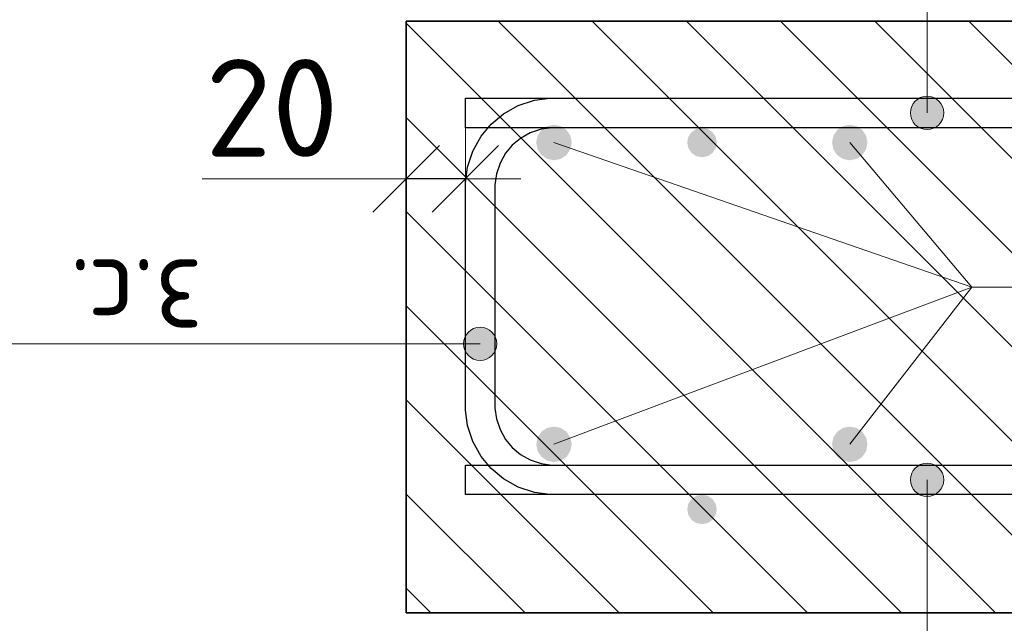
# Model space of a CAD drawing. Header units: metres. Extents: x -38 to 97, y -15 to 21.
# Tile 141 of 230: x 72.037 to 72.37, y 7.338 to 7.542. Entities that reach past the tile are written whole.
import ezdxf

# ---------------------------------------------------------------- set-up
doc = ezdxf.new("R2010")
doc.units = ezdxf.units.M
doc.header["$PDMODE"] = 65
for name, color, linetype, lineweight in [('XR$3$Арм. стержнями верхней зоны', 180, 'Continuous', 35), ('XR$3$Арм. стержнями нижней зоны', 180, 'Continuous', 35), ('XR$3$Арм.стержн. Арматура края', 96, 'Continuous', 35), ('XR$3$Арм.стержн. Доп. арматура', 180, 'Continuous', 35), ('XR$3$Размерная линия_ общее', 7, 'Continuous', 13), ('XR$4$Арм. стержнями верхней зоны', 180, 'Continuous', 35), ('XR$4$Арм. стержнями нижней зоны', 180, 'Continuous', 35), ('XR$4$Арм.стержн. Арматура края', 96, 'Continuous', 35), ('XR$4$Арм.стержн. Доп. арматура', 180, 'Continuous', 35), ('XR$4$Размерная линия_ общее', 7, 'Continuous', 13), ('XR$6$Арм. стержнями верхней зоны', 180, 'Continuous', 35), ('XR$6$Арм. стержнями нижней зоны', 180, 'Continuous', 35), ('XR$6$Арм.стержн. Арматура края', 96, 'Continuous', 35), ('XR$6$Арм.стержн. Доп. арматура', 180, 'Continuous', 35), ('XR$6$Размерная линия_ общее', 7, 'Continuous', 13)]:
    doc.layers.add(name, color=color, linetype=linetype, lineweight=lineweight)
doc.styles.add('ISOCPEUR', font='txt')
doc.dimstyles.new('DIMSTYLE_11', dxfattribs={"dimtxt": 0.033, "dimasz": 0.0375, "dimexe": 0, "dimexo": 0, "dimgap": 0.0165, "dimtad": 2, "dimdec": 0, "dimlfac": 1000, "dimrnd": 1, "dimzin": 12, "dimdsep": 46, "dimtxsty": 'ISOCPEUR', "dimblk1": 'ALL_ML_STRICH', "dimblk2": 'ALL_ML_STRICH', "dimsah": 1, "dimcen": 0, "dimclrd": 7, "dimclre": 256, "dimclrt": 7, "dimadec": 0, "dimazin": 0, "dimtfac": 1, "dimtdec": 0, "dimtix": 1, "dimtmove": 2, "dimatfit": 3, "dimfxl": 0, "dimtvp": 1.2, "dimtzin": 0, "dimlwd": 0, "dimlwe": -3, "dimarcsym": 0})
pattern_1 = [(135, (0, 0), (-0.031819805, -0.031819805), [0.4, -0.05, 0, -0.05]), (135, (-0.01591, -0.01591), (-0.031819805, -0.031819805), [0.8, -0.1, 0.1, -0.1])]

# ---------------------------------------------------------------- blocks, each defined once
blk = doc.blocks.new('ALL_ML_STRICH')
at = {"color": 0, "linetype": 'ByBlock', "lineweight": -2}
for p, q in [((0, -0.5), (0, 0.5)), ((-0.3, -0.3), (0.3, 0.3)), ((-1, 0), (0.5, 0))]:
    blk.add_line(p, q, dxfattribs=at)
blk = doc.blocks.new('*D139')
at = {"layer": 'DEFPOINTS', "color": 7, "linetype": 'Continuous', "lineweight": 13, "transparency": 33554687}
for p in [(72.1875, 7.48857), (72.1875, 7.45358), (72.1675, 7.44858)]:
    blk.add_point(p, dxfattribs=at)
at = {"layer": 'XR$3$Размерная линия_ общее', "color": 253, "linetype": 'Continuous', "lineweight": -2, "true_color": 0xa0a0a0, "transparency": 33554687}
for p, q in [((72.1675, 7.46858), (72.1675, 7.48857)), ((72.1875, 7.47358), (72.1875, 7.48857))]:
    blk.add_line(p, q, dxfattribs=at)
at = {"layer": 'XR$3$Размерная линия_ общее', "color": 7, "linetype": 'Continuous', "lineweight": -2, "transparency": 33554687}
blk.add_line((72.1875, 7.48857), (72.1675, 7.48857), dxfattribs=at)
at = {"layer": 'XR$3$Размерная линия_ общее', "color": 7, "linetype": 'Continuous', "lineweight": 13, "transparency": 33554687, "xscale": 0.0375, "yscale": 0.0375, "zscale": 0.0375}
for p, rotation in [((72.1675, 7.48857), 180), ((72.1875, 7.48857), 360)]:
    blk.add_blockref('ALL_ML_STRICH', p, dxfattribs=dict(at, rotation=rotation))
at = {"layer": 'XR$3$Размерная линия_ общее', "color": 7, "linetype": 'Continuous', "lineweight": 13, "transparency": 33554687, "insert": (72.12208, 7.51257), "char_height": 0.033, "width": 0.066, "attachment_point": 5, "style": 'ISOCPEUR'}
blk.add_mtext('\\A1;{20}', dxfattribs=at)
at = {"layer": 'XR$3$Размерная линия_ общее', "color": 7, "linetype": 'Continuous', "lineweight": 13, "transparency": 33554687, "insert": (72.09879, 7.43451), "char_height": 0.027, "width": 0.00135, "attachment_point": 1, "rotation": 180, "line_spacing_factor": 0.60241, "style": 'ISOCPEUR'}
blk.add_mtext('з.с.', dxfattribs=at)
blk = doc.blocks.new('*D372')
at = {"layer": 'DEFPOINTS', "color": 7, "linetype": 'Continuous', "lineweight": 13, "transparency": 33554687}
for p in [(72.1875, 7.48857), (72.1875, 7.45358), (72.1675, 7.44858)]:
    blk.add_point(p, dxfattribs=at)
at = {"layer": 'XR$4$Размерная линия_ общее', "color": 253, "linetype": 'Continuous', "lineweight": -2, "true_color": 0xa0a0a0, "transparency": 33554687}
for p, q in [((72.1675, 7.46858), (72.1675, 7.48857)), ((72.1875, 7.47358), (72.1875, 7.48857))]:
    blk.add_line(p, q, dxfattribs=at)
at = {"layer": 'XR$4$Размерная линия_ общее', "color": 7, "linetype": 'Continuous', "lineweight": -2, "transparency": 33554687}
blk.add_line((72.1875, 7.48857), (72.1675, 7.48857), dxfattribs=at)
at = {"layer": 'XR$4$Размерная линия_ общее', "color": 7, "linetype": 'Continuous', "lineweight": 13, "transparency": 33554687, "xscale": 0.0375, "yscale": 0.0375, "zscale": 0.0375}
for p, rotation in [((72.1675, 7.48857), 180), ((72.1875, 7.48857), 360)]:
    blk.add_blockref('ALL_ML_STRICH', p, dxfattribs=dict(at, rotation=rotation))
at = {"layer": 'XR$4$Размерная линия_ общее', "color": 7, "linetype": 'Continuous', "lineweight": 13, "transparency": 33554687, "insert": (72.12208, 7.51257), "char_height": 0.033, "width": 0.066, "attachment_point": 5, "style": 'ISOCPEUR'}
blk.add_mtext('\\A1;{20}', dxfattribs=at)
at = {"layer": 'XR$4$Размерная линия_ общее', "color": 7, "linetype": 'Continuous', "lineweight": 13, "transparency": 33554687, "insert": (72.09879, 7.43451), "char_height": 0.027, "width": 0.00135, "attachment_point": 1, "rotation": 180, "line_spacing_factor": 0.60241, "style": 'ISOCPEUR'}
blk.add_mtext('з.с.', dxfattribs=at)
blk = doc.blocks.new('*D771')
at = {"layer": 'DEFPOINTS', "color": 7, "linetype": 'Continuous', "lineweight": 13, "transparency": 33554687}
for p in [(72.1875, 7.48857), (72.1875, 7.45358), (72.1675, 7.44858)]:
    blk.add_point(p, dxfattribs=at)
at = {"layer": 'XR$6$Размерная линия_ общее', "color": 253, "linetype": 'Continuous', "lineweight": -2, "true_color": 0xa0a0a0, "transparency": 33554687}
for p, q in [((72.1675, 7.46858), (72.1675, 7.48857)), ((72.1875, 7.47358), (72.1875, 7.48857))]:
    blk.add_line(p, q, dxfattribs=at)
at = {"layer": 'XR$6$Размерная линия_ общее', "color": 7, "linetype": 'Continuous', "lineweight": -2, "transparency": 33554687}
blk.add_line((72.1875, 7.48857), (72.1675, 7.48857), dxfattribs=at)
at = {"layer": 'XR$6$Размерная линия_ общее', "color": 7, "linetype": 'Continuous', "lineweight": 13, "transparency": 33554687, "xscale": 0.0375, "yscale": 0.0375, "zscale": 0.0375}
for p, rotation in [((72.1675, 7.48857), 180), ((72.1875, 7.48857), 360)]:
    blk.add_blockref('ALL_ML_STRICH', p, dxfattribs=dict(at, rotation=rotation))
at = {"layer": 'XR$6$Размерная линия_ общее', "color": 7, "linetype": 'Continuous', "lineweight": 13, "transparency": 33554687, "insert": (72.12208, 7.51257), "char_height": 0.033, "width": 0.066, "attachment_point": 5, "style": 'ISOCPEUR'}
blk.add_mtext('\\A1;{20}', dxfattribs=at)
at = {"layer": 'XR$6$Размерная линия_ общее', "color": 7, "linetype": 'Continuous', "lineweight": 13, "transparency": 33554687, "insert": (72.09879, 7.43451), "char_height": 0.027, "width": 0.00135, "attachment_point": 1, "rotation": 180, "line_spacing_factor": 0.60241, "style": 'ISOCPEUR'}
blk.add_mtext('з.с.', dxfattribs=at)

msp = doc.modelspace()

# ---------------------------------------------------------------- hatches: boundary and pattern name
at = {"linetype": 'Continuous', "lineweight": 13, "transparency": 33554687}
h = msp.add_hatch(dxfattribs=at)
h.set_pattern_fill('__________540', scale=0.015, style=0, pattern_type=2)
h.set_pattern_definition(pattern_1)
h.paths.add_polyline_path([(72.1675, 7.54188), (72.1675, 7.34188), (72.75595, 7.34188), (72.75595, 7.54188)], flags=0)
h = msp.add_hatch(dxfattribs=at)
h.set_pattern_fill('__________540', scale=0.015, style=0, pattern_type=2)
h.set_pattern_definition(pattern_1)
h.paths.add_polyline_path([(72.1675, 7.54188), (72.1675, 7.34188), (72.75595, 7.34188), (72.75595, 7.54188)], flags=0)
h = msp.add_hatch(dxfattribs=at)
h.set_pattern_fill('__________540', scale=0.015, style=0, pattern_type=2)
h.set_pattern_definition(pattern_1)
h.paths.add_polyline_path([(72.1675, 7.54188), (72.1675, 7.34188), (72.75595, 7.34188), (72.75595, 7.54188)], flags=0)
at = {"layer": 'XR$3$Арм. стержнями верхней зоны', "linetype": 'Continuous', "lineweight": 13, "transparency": 33554687}
for points in [[(72.34843, 7.51369), (72.33876, 7.51369), (72.33797, 7.51088)], [(72.34843, 7.51369), (72.33797, 7.51088), (72.34922, 7.51088)], [(72.34641, 7.51571), (72.34078, 7.51571), (72.33876, 7.51369)], [(72.34641, 7.51571), (72.33876, 7.51369), (72.34843, 7.51369)], [(72.34078, 7.51571), (72.34641, 7.51571), (72.3436, 7.5165)], [(72.34922, 7.51088), (72.33797, 7.51088), (72.33876, 7.50806)], [(72.34922, 7.51088), (72.33876, 7.50806), (72.34843, 7.50806)], [(72.34843, 7.50806), (72.33876, 7.50806), (72.34078, 7.50604)], [(72.34843, 7.50806), (72.34078, 7.50604), (72.34641, 7.50604)], [(72.34641, 7.50604), (72.34078, 7.50604), (72.3436, 7.50525)]]:
    msp.add_hatch(color=7, dxfattribs=at).paths.add_polyline_path(points)
at = {"layer": 'XR$3$Арм. стержнями верхней зоны', "linetype": 'Continuous', "lineweight": 50, "transparency": 33554687}
msp.add_hatch(color=4, dxfattribs=at).paths.add_polyline_path([(72.27251, 7.50088), (72.27212, 7.50279), (72.27104, 7.50441), (72.26942, 7.5055), (72.26751, 7.50588), (72.26559, 7.5055), (72.26397, 7.50441), (72.26289, 7.50279), (72.26251, 7.50088), (72.26289, 7.49896), (72.26397, 7.49734), (72.26559, 7.49626), (72.26751, 7.49588), (72.26942, 7.49626), (72.27104, 7.49734), (72.27212, 7.49896)])
at = {"layer": 'XR$3$Арм. стержнями нижней зоны', "linetype": 'Continuous', "lineweight": 13, "transparency": 33554687}
for points in [[(72.33876, 7.38969), (72.34843, 7.38969), (72.34641, 7.39171)], [(72.33876, 7.38969), (72.34641, 7.39171), (72.34078, 7.39171)], [(72.34078, 7.39171), (72.34641, 7.39171), (72.3436, 7.3925)], [(72.33797, 7.38688), (72.34922, 7.38688), (72.34843, 7.38969)], [(72.33797, 7.38688), (72.34843, 7.38969), (72.33876, 7.38969)], [(72.33876, 7.38406), (72.34922, 7.38688), (72.33797, 7.38688)], [(72.33876, 7.38406), (72.34843, 7.38406), (72.34922, 7.38688)], [(72.34078, 7.38204), (72.34843, 7.38406), (72.33876, 7.38406)], [(72.34078, 7.38204), (72.34641, 7.38204), (72.34843, 7.38406)], [(72.34641, 7.38204), (72.34078, 7.38204), (72.3436, 7.38125)]]:
    msp.add_hatch(color=7, dxfattribs=at).paths.add_polyline_path(points)
at = {"layer": 'XR$3$Арм. стержнями нижней зоны', "linetype": 'Continuous', "lineweight": 50, "transparency": 33554687}
msp.add_hatch(color=4, dxfattribs=at).paths.add_polyline_path([(72.27251, 7.37688), (72.27212, 7.37879), (72.27104, 7.38041), (72.26942, 7.3815), (72.26751, 7.38188), (72.26559, 7.3815), (72.26397, 7.38041), (72.26289, 7.37879), (72.26251, 7.37688), (72.26289, 7.37496), (72.26397, 7.37334), (72.26559, 7.37226), (72.26751, 7.37188), (72.26942, 7.37226), (72.27104, 7.37334), (72.27212, 7.37496)])
at = {"layer": 'XR$3$Арм.стержн. Арматура края', "linetype": 'Continuous', "lineweight": 13, "transparency": 33554687}
for points in [[(72.18767, 7.43565), (72.18969, 7.428), (72.18969, 7.43768)], [(72.18969, 7.43768), (72.1925, 7.42722), (72.1925, 7.43847)], [(72.18969, 7.43768), (72.18969, 7.428), (72.1925, 7.42722)], [(72.1925, 7.43847), (72.1925, 7.42722), (72.19532, 7.428)], [(72.1925, 7.43847), (72.19532, 7.428), (72.19532, 7.43768)], [(72.19532, 7.43768), (72.19532, 7.428), (72.19734, 7.43003)], [(72.19532, 7.43768), (72.19734, 7.43003), (72.19734, 7.43565)], [(72.18767, 7.43003), (72.18767, 7.43565), (72.18688, 7.43284)], [(72.18767, 7.43565), (72.18767, 7.43003), (72.18969, 7.428)], [(72.19734, 7.43565), (72.19734, 7.43003), (72.19813, 7.43284)]]:
    msp.add_hatch(color=7, dxfattribs=at).paths.add_polyline_path(points)
at = {"layer": 'XR$3$Арм.стержн. Доп. арматура', "linetype": 'Continuous', "lineweight": 50, "transparency": 33554687}
for points in [[(72.22346, 7.50088), (72.223, 7.50317), (72.2217, 7.50512), (72.21976, 7.50642), (72.21746, 7.50688), (72.21516, 7.50642), (72.21322, 7.50512), (72.21192, 7.50317), (72.21146, 7.50088), (72.21192, 7.49858), (72.21322, 7.49663), (72.21516, 7.49533), (72.21746, 7.49488), (72.21976, 7.49533), (72.2217, 7.49663), (72.223, 7.49858)], [(72.32346, 7.50088), (72.323, 7.50317), (72.3217, 7.50512), (72.31976, 7.50642), (72.31746, 7.50688), (72.31516, 7.50642), (72.31322, 7.50512), (72.31192, 7.50317), (72.31146, 7.50088), (72.31192, 7.49858), (72.31322, 7.49663), (72.31516, 7.49533), (72.31746, 7.49488), (72.31976, 7.49533), (72.3217, 7.49663), (72.323, 7.49858)], [(72.22346, 7.39888), (72.223, 7.40117), (72.2217, 7.40312), (72.21976, 7.40442), (72.21746, 7.40488), (72.21516, 7.40442), (72.21322, 7.40312), (72.21192, 7.40117), (72.21146, 7.39888), (72.21192, 7.39658), (72.21322, 7.39463), (72.21516, 7.39333), (72.21746, 7.39288), (72.21976, 7.39333), (72.2217, 7.39463), (72.223, 7.39658)], [(72.32346, 7.39888), (72.323, 7.40117), (72.3217, 7.40312), (72.31976, 7.40442), (72.31746, 7.40488), (72.31516, 7.40442), (72.31322, 7.40312), (72.31192, 7.40117), (72.31146, 7.39888), (72.31192, 7.39658), (72.31322, 7.39463), (72.31516, 7.39333), (72.31746, 7.39288), (72.31976, 7.39333), (72.3217, 7.39463), (72.323, 7.39658)]]:
    msp.add_hatch(color=34, dxfattribs=at).paths.add_polyline_path(points)
at = {"layer": 'XR$4$Арм. стержнями верхней зоны', "linetype": 'Continuous', "lineweight": 13, "transparency": 33554687}
for points in [[(72.34843, 7.51369), (72.33876, 7.51369), (72.33797, 7.51088)], [(72.34843, 7.51369), (72.33797, 7.51088), (72.34922, 7.51088)], [(72.34641, 7.51571), (72.34078, 7.51571), (72.33876, 7.51369)], [(72.34641, 7.51571), (72.33876, 7.51369), (72.34843, 7.51369)], [(72.34078, 7.51571), (72.34641, 7.51571), (72.3436, 7.5165)], [(72.34922, 7.51088), (72.33797, 7.51088), (72.33876, 7.50806)], [(72.34922, 7.51088), (72.33876, 7.50806), (72.34843, 7.50806)], [(72.34843, 7.50806), (72.33876, 7.50806), (72.34078, 7.50604)], [(72.34843, 7.50806), (72.34078, 7.50604), (72.34641, 7.50604)], [(72.34641, 7.50604), (72.34078, 7.50604), (72.3436, 7.50525)]]:
    msp.add_hatch(color=7, dxfattribs=at).paths.add_polyline_path(points)
at = {"layer": 'XR$4$Арм. стержнями верхней зоны', "linetype": 'Continuous', "lineweight": 50, "transparency": 33554687}
msp.add_hatch(color=4, dxfattribs=at).paths.add_polyline_path([(72.27251, 7.50088), (72.27212, 7.50279), (72.27104, 7.50441), (72.26942, 7.5055), (72.26751, 7.50588), (72.26559, 7.5055), (72.26397, 7.50441), (72.26289, 7.50279), (72.26251, 7.50088), (72.26289, 7.49896), (72.26397, 7.49734), (72.26559, 7.49626), (72.26751, 7.49588), (72.26942, 7.49626), (72.27104, 7.49734), (72.27212, 7.49896)])
at = {"layer": 'XR$4$Арм. стержнями нижней зоны', "linetype": 'Continuous', "lineweight": 13, "transparency": 33554687}
for points in [[(72.33876, 7.38969), (72.34843, 7.38969), (72.34641, 7.39171)], [(72.33876, 7.38969), (72.34641, 7.39171), (72.34078, 7.39171)], [(72.34078, 7.39171), (72.34641, 7.39171), (72.3436, 7.3925)], [(72.33797, 7.38688), (72.34922, 7.38688), (72.34843, 7.38969)], [(72.33797, 7.38688), (72.34843, 7.38969), (72.33876, 7.38969)], [(72.33876, 7.38406), (72.34922, 7.38688), (72.33797, 7.38688)], [(72.33876, 7.38406), (72.34843, 7.38406), (72.34922, 7.38688)], [(72.34078, 7.38204), (72.34843, 7.38406), (72.33876, 7.38406)], [(72.34078, 7.38204), (72.34641, 7.38204), (72.34843, 7.38406)], [(72.34641, 7.38204), (72.34078, 7.38204), (72.3436, 7.38125)]]:
    msp.add_hatch(color=7, dxfattribs=at).paths.add_polyline_path(points)
at = {"layer": 'XR$4$Арм. стержнями нижней зоны', "linetype": 'Continuous', "lineweight": 50, "transparency": 33554687}
msp.add_hatch(color=4, dxfattribs=at).paths.add_polyline_path([(72.27251, 7.37688), (72.27212, 7.37879), (72.27104, 7.38041), (72.26942, 7.3815), (72.26751, 7.38188), (72.26559, 7.3815), (72.26397, 7.38041), (72.26289, 7.37879), (72.26251, 7.37688), (72.26289, 7.37496), (72.26397, 7.37334), (72.26559, 7.37226), (72.26751, 7.37188), (72.26942, 7.37226), (72.27104, 7.37334), (72.27212, 7.37496)])
at = {"layer": 'XR$4$Арм.стержн. Арматура края', "linetype": 'Continuous', "lineweight": 13, "transparency": 33554687}
for points in [[(72.18767, 7.43565), (72.18969, 7.428), (72.18969, 7.43768)], [(72.18969, 7.43768), (72.1925, 7.42722), (72.1925, 7.43847)], [(72.18969, 7.43768), (72.18969, 7.428), (72.1925, 7.42722)], [(72.1925, 7.43847), (72.1925, 7.42722), (72.19532, 7.428)], [(72.1925, 7.43847), (72.19532, 7.428), (72.19532, 7.43768)], [(72.19532, 7.43768), (72.19532, 7.428), (72.19734, 7.43003)], [(72.19532, 7.43768), (72.19734, 7.43003), (72.19734, 7.43565)], [(72.18767, 7.43003), (72.18767, 7.43565), (72.18688, 7.43284)], [(72.18767, 7.43565), (72.18767, 7.43003), (72.18969, 7.428)], [(72.19734, 7.43565), (72.19734, 7.43003), (72.19813, 7.43284)]]:
    msp.add_hatch(color=7, dxfattribs=at).paths.add_polyline_path(points)
at = {"layer": 'XR$4$Арм.стержн. Доп. арматура', "linetype": 'Continuous', "lineweight": 50, "transparency": 33554687}
for points in [[(72.22346, 7.50088), (72.223, 7.50317), (72.2217, 7.50512), (72.21976, 7.50642), (72.21746, 7.50688), (72.21516, 7.50642), (72.21322, 7.50512), (72.21192, 7.50317), (72.21146, 7.50088), (72.21192, 7.49858), (72.21322, 7.49663), (72.21516, 7.49533), (72.21746, 7.49488), (72.21976, 7.49533), (72.2217, 7.49663), (72.223, 7.49858)], [(72.32346, 7.50088), (72.323, 7.50317), (72.3217, 7.50512), (72.31976, 7.50642), (72.31746, 7.50688), (72.31516, 7.50642), (72.31322, 7.50512), (72.31192, 7.50317), (72.31146, 7.50088), (72.31192, 7.49858), (72.31322, 7.49663), (72.31516, 7.49533), (72.31746, 7.49488), (72.31976, 7.49533), (72.3217, 7.49663), (72.323, 7.49858)], [(72.22346, 7.39888), (72.223, 7.40117), (72.2217, 7.40312), (72.21976, 7.40442), (72.21746, 7.40488), (72.21516, 7.40442), (72.21322, 7.40312), (72.21192, 7.40117), (72.21146, 7.39888), (72.21192, 7.39658), (72.21322, 7.39463), (72.21516, 7.39333), (72.21746, 7.39288), (72.21976, 7.39333), (72.2217, 7.39463), (72.223, 7.39658)], [(72.32346, 7.39888), (72.323, 7.40117), (72.3217, 7.40312), (72.31976, 7.40442), (72.31746, 7.40488), (72.31516, 7.40442), (72.31322, 7.40312), (72.31192, 7.40117), (72.31146, 7.39888), (72.31192, 7.39658), (72.31322, 7.39463), (72.31516, 7.39333), (72.31746, 7.39288), (72.31976, 7.39333), (72.3217, 7.39463), (72.323, 7.39658)]]:
    msp.add_hatch(color=34, dxfattribs=at).paths.add_polyline_path(points)
at = {"layer": 'XR$6$Арм. стержнями верхней зоны', "linetype": 'Continuous', "lineweight": 13, "transparency": 33554687}
for points in [[(72.34843, 7.51369), (72.33876, 7.51369), (72.33797, 7.51088)], [(72.34843, 7.51369), (72.33797, 7.51088), (72.34922, 7.51088)], [(72.34641, 7.51571), (72.34078, 7.51571), (72.33876, 7.51369)], [(72.34641, 7.51571), (72.33876, 7.51369), (72.34843, 7.51369)], [(72.34078, 7.51571), (72.34641, 7.51571), (72.3436, 7.5165)], [(72.34922, 7.51088), (72.33797, 7.51088), (72.33876, 7.50806)], [(72.34922, 7.51088), (72.33876, 7.50806), (72.34843, 7.50806)], [(72.34843, 7.50806), (72.33876, 7.50806), (72.34078, 7.50604)], [(72.34843, 7.50806), (72.34078, 7.50604), (72.34641, 7.50604)], [(72.34641, 7.50604), (72.34078, 7.50604), (72.3436, 7.50525)]]:
    msp.add_hatch(color=7, dxfattribs=at).paths.add_polyline_path(points)
at = {"layer": 'XR$6$Арм. стержнями верхней зоны', "linetype": 'Continuous', "lineweight": 50, "transparency": 33554687}
msp.add_hatch(color=4, dxfattribs=at).paths.add_polyline_path([(72.27251, 7.50088), (72.27212, 7.50279), (72.27104, 7.50441), (72.26942, 7.5055), (72.26751, 7.50588), (72.26559, 7.5055), (72.26397, 7.50441), (72.26289, 7.50279), (72.26251, 7.50088), (72.26289, 7.49896), (72.26397, 7.49734), (72.26559, 7.49626), (72.26751, 7.49588), (72.26942, 7.49626), (72.27104, 7.49734), (72.27212, 7.49896)])
at = {"layer": 'XR$6$Арм. стержнями нижней зоны', "linetype": 'Continuous', "lineweight": 13, "transparency": 33554687}
for points in [[(72.33876, 7.38969), (72.34843, 7.38969), (72.34641, 7.39171)], [(72.33876, 7.38969), (72.34641, 7.39171), (72.34078, 7.39171)], [(72.34078, 7.39171), (72.34641, 7.39171), (72.3436, 7.3925)], [(72.33797, 7.38688), (72.34922, 7.38688), (72.34843, 7.38969)], [(72.33797, 7.38688), (72.34843, 7.38969), (72.33876, 7.38969)], [(72.33876, 7.38406), (72.34922, 7.38688), (72.33797, 7.38688)], [(72.33876, 7.38406), (72.34843, 7.38406), (72.34922, 7.38688)], [(72.34078, 7.38204), (72.34843, 7.38406), (72.33876, 7.38406)], [(72.34078, 7.38204), (72.34641, 7.38204), (72.34843, 7.38406)], [(72.34641, 7.38204), (72.34078, 7.38204), (72.3436, 7.38125)]]:
    msp.add_hatch(color=7, dxfattribs=at).paths.add_polyline_path(points)
at = {"layer": 'XR$6$Арм. стержнями нижней зоны', "linetype": 'Continuous', "lineweight": 50, "transparency": 33554687}
msp.add_hatch(color=4, dxfattribs=at).paths.add_polyline_path([(72.27251, 7.37688), (72.27212, 7.37879), (72.27104, 7.38041), (72.26942, 7.3815), (72.26751, 7.38188), (72.26559, 7.3815), (72.26397, 7.38041), (72.26289, 7.37879), (72.26251, 7.37688), (72.26289, 7.37496), (72.26397, 7.37334), (72.26559, 7.37226), (72.26751, 7.37188), (72.26942, 7.37226), (72.27104, 7.37334), (72.27212, 7.37496)])
at = {"layer": 'XR$6$Арм.стержн. Арматура края', "linetype": 'Continuous', "lineweight": 13, "transparency": 33554687}
for points in [[(72.18767, 7.43565), (72.18969, 7.428), (72.18969, 7.43768)], [(72.18969, 7.43768), (72.1925, 7.42722), (72.1925, 7.43847)], [(72.18969, 7.43768), (72.18969, 7.428), (72.1925, 7.42722)], [(72.1925, 7.43847), (72.1925, 7.42722), (72.19532, 7.428)], [(72.1925, 7.43847), (72.19532, 7.428), (72.19532, 7.43768)], [(72.19532, 7.43768), (72.19532, 7.428), (72.19734, 7.43003)], [(72.19532, 7.43768), (72.19734, 7.43003), (72.19734, 7.43565)], [(72.18767, 7.43003), (72.18767, 7.43565), (72.18688, 7.43284)], [(72.18767, 7.43565), (72.18767, 7.43003), (72.18969, 7.428)], [(72.19734, 7.43565), (72.19734, 7.43003), (72.19813, 7.43284)]]:
    msp.add_hatch(color=7, dxfattribs=at).paths.add_polyline_path(points)
at = {"layer": 'XR$6$Арм.стержн. Доп. арматура', "linetype": 'Continuous', "lineweight": 50, "transparency": 33554687}
for points in [[(72.22346, 7.50088), (72.223, 7.50317), (72.2217, 7.50512), (72.21976, 7.50642), (72.21746, 7.50688), (72.21516, 7.50642), (72.21322, 7.50512), (72.21192, 7.50317), (72.21146, 7.50088), (72.21192, 7.49858), (72.21322, 7.49663), (72.21516, 7.49533), (72.21746, 7.49488), (72.21976, 7.49533), (72.2217, 7.49663), (72.223, 7.49858)], [(72.32346, 7.50088), (72.323, 7.50317), (72.3217, 7.50512), (72.31976, 7.50642), (72.31746, 7.50688), (72.31516, 7.50642), (72.31322, 7.50512), (72.31192, 7.50317), (72.31146, 7.50088), (72.31192, 7.49858), (72.31322, 7.49663), (72.31516, 7.49533), (72.31746, 7.49488), (72.31976, 7.49533), (72.3217, 7.49663), (72.323, 7.49858)], [(72.22346, 7.39888), (72.223, 7.40117), (72.2217, 7.40312), (72.21976, 7.40442), (72.21746, 7.40488), (72.21516, 7.40442), (72.21322, 7.40312), (72.21192, 7.40117), (72.21146, 7.39888), (72.21192, 7.39658), (72.21322, 7.39463), (72.21516, 7.39333), (72.21746, 7.39288), (72.21976, 7.39333), (72.2217, 7.39463), (72.223, 7.39658)], [(72.32346, 7.39888), (72.323, 7.40117), (72.3217, 7.40312), (72.31976, 7.40442), (72.31746, 7.40488), (72.31516, 7.40442), (72.31322, 7.40312), (72.31192, 7.40117), (72.31146, 7.39888), (72.31192, 7.39658), (72.31322, 7.39463), (72.31516, 7.39333), (72.31746, 7.39288), (72.31976, 7.39333), (72.3217, 7.39463), (72.323, 7.39658)]]:
    msp.add_hatch(color=34, dxfattribs=at).paths.add_polyline_path(points)

# ---------------------------------------------------------------- linework, layer by layer
at = {"color": 7, "linetype": 'Continuous', "lineweight": 35, "transparency": 33554687}
for p, q in [((72.1675, 7.54188), (72.1675, 7.34188)), ((72.75595, 7.54188), (72.1675, 7.54188)), ((72.1675, 7.54188), (72.1675, 7.34188)), ((72.75595, 7.54188), (72.1675, 7.54188)), ((72.1675, 7.54188), (72.1675, 7.34188)), ((72.75595, 7.54188), (72.1675, 7.54188)), ((72.1675, 7.34188), (72.75595, 7.34188)), ((72.1675, 7.34188), (72.75595, 7.34188)), ((72.1675, 7.34188), (72.75595, 7.34188))]:
    msp.add_line(p, q, dxfattribs=at)
at = {"color": 7, "linetype": 'Continuous', "lineweight": 13, "transparency": 33554687}
msp.add_line((72.1675, 7.48857), (72.0985, 7.48857), dxfattribs=at)
msp.add_line((72.1675, 7.48857), (72.0985, 7.48857), dxfattribs=at)
msp.add_line((72.1675, 7.48857), (72.0985, 7.48857), dxfattribs=at)
at = {"layer": 'XR$3$Арм. стержнями верхней зоны', "color": 7, "linetype": 'Continuous', "lineweight": 13, "transparency": 33554687}
for p, q in [((72.3436, 7.6713), (72.3436, 7.51088)), ((72.3436, 7.5165), (72.3436, 7.5165)), ((72.33797, 7.51088), (72.33797, 7.51088)), ((72.34922, 7.51088), (72.34922, 7.51088)), ((72.3436, 7.50525), (72.3436, 7.50525))]:
    msp.add_line(p, q, dxfattribs=at)
at = {"layer": 'XR$3$Арм. стержнями верхней зоны', "color": 4, "linetype": 'Continuous', "lineweight": 25, "transparency": 33554687}
msp.add_lwpolyline([(72.76095, 7.50588), (72.1875, 7.50588), (72.1875, 7.51588), (72.76095, 7.51588), (72.76095, 7.50588)], dxfattribs=at)
at = {"layer": 'XR$3$Арм. стержнями верхней зоны', "color": 7, "linetype": 'Continuous', "lineweight": 13, "transparency": 33554687}
msp.add_circle((72.3436, 7.51088), 0.00563, dxfattribs=at)
at = {"layer": 'XR$3$Арм. стержнями нижней зоны', "color": 7, "linetype": 'Continuous', "lineweight": 13, "transparency": 33554687}
for p, q in [((72.3436, 7.3925), (72.3436, 7.3925)), ((72.33797, 7.38688), (72.33797, 7.38688)), ((72.3436, 7.23758), (72.3436, 7.38688)), ((72.34922, 7.38688), (72.34922, 7.38688)), ((72.3436, 7.38125), (72.3436, 7.38125))]:
    msp.add_line(p, q, dxfattribs=at)
at = {"layer": 'XR$3$Арм. стержнями нижней зоны', "color": 4, "linetype": 'Continuous', "lineweight": 25, "transparency": 33554687}
msp.add_lwpolyline([(72.76095, 7.38188), (72.1875, 7.38188), (72.1875, 7.39188), (72.76095, 7.39188), (72.76095, 7.38188)], dxfattribs=at)
at = {"layer": 'XR$3$Арм. стержнями нижней зоны', "color": 7, "linetype": 'Continuous', "lineweight": 13, "transparency": 33554687}
msp.add_circle((72.3436, 7.38688), 0.00563, dxfattribs=at)
at = {"layer": 'XR$3$Арм.стержн. Арматура края', "color": 7, "linetype": 'Continuous', "lineweight": 13, "transparency": 33554687}
for p, q in [((72.1925, 7.43847), (72.1925, 7.43847)), ((71.77746, 7.43284), (72.08746, 7.43284)), ((72.08746, 7.43284), (72.1925, 7.43284)), ((72.18688, 7.43284), (72.18688, 7.43284)), ((72.19813, 7.43284), (72.19813, 7.43284)), ((72.1925, 7.42722), (72.1925, 7.42722))]:
    msp.add_line(p, q, dxfattribs=at)
at = {"layer": 'XR$3$Арм.стержн. Арматура края', "color": 4, "linetype": 'Continuous', "lineweight": 25, "transparency": 33554687}
for points in [[(72.6875, 7.38188), (72.21607, 7.38188), (72.21085, 7.3826), (72.20541, 7.3844), (72.20041, 7.3872), (72.19628, 7.39065), (72.19283, 7.39478), (72.19002, 7.39979), (72.18823, 7.40523), (72.1875, 7.41044), (72.1875, 7.48731), (72.18823, 7.49253), (72.19002, 7.49797), (72.19283, 7.50298), (72.19628, 7.5071), (72.20041, 7.51055), (72.20541, 7.51336), (72.21085, 7.51515), (72.21607, 7.51588), (72.6875, 7.51588)], [(72.6875, 7.50588), (72.21676, 7.50588), (72.21313, 7.50537), (72.20946, 7.50416), (72.2061, 7.50228), (72.20338, 7.50001), (72.2011, 7.49728), (72.19922, 7.49392), (72.19801, 7.49026), (72.1975, 7.48662), (72.1975, 7.41113), (72.19801, 7.4075), (72.19922, 7.40383), (72.2011, 7.40048), (72.20338, 7.39775), (72.2061, 7.39547), (72.20946, 7.39359), (72.21313, 7.39238), (72.21676, 7.39188), (72.6875, 7.39188)]]:
    msp.add_lwpolyline(points, dxfattribs=at)
at = {"layer": 'XR$3$Арм.стержн. Арматура края', "color": 7, "linetype": 'Continuous', "lineweight": 13, "transparency": 33554687}
msp.add_circle((72.1925, 7.43284), 0.00563, dxfattribs=at)
at = {"layer": 'XR$3$Арм.стержн. Доп. арматура', "color": 7, "linetype": 'Continuous', "lineweight": 13, "transparency": 33554687}
for q in [(72.21746, 7.50088), (72.31746, 7.50088), (72.21746, 7.39888), (72.31746, 7.39888), (72.58472, 7.45204)]:
    msp.add_line((72.35872, 7.45204), q, dxfattribs=at)
at = {"layer": 'XR$4$Арм. стержнями верхней зоны', "color": 7, "linetype": 'Continuous', "lineweight": 13, "transparency": 33554687}
for p, q in [((72.3436, 7.6713), (72.3436, 7.51088)), ((72.3436, 7.5165), (72.3436, 7.5165)), ((72.33797, 7.51088), (72.33797, 7.51088)), ((72.34922, 7.51088), (72.34922, 7.51088)), ((72.3436, 7.50525), (72.3436, 7.50525))]:
    msp.add_line(p, q, dxfattribs=at)
at = {"layer": 'XR$4$Арм. стержнями верхней зоны', "color": 4, "linetype": 'Continuous', "lineweight": 25, "transparency": 33554687}
msp.add_lwpolyline([(72.76095, 7.50588), (72.1875, 7.50588), (72.1875, 7.51588), (72.76095, 7.51588), (72.76095, 7.50588)], dxfattribs=at)
at = {"layer": 'XR$4$Арм. стержнями верхней зоны', "color": 7, "linetype": 'Continuous', "lineweight": 13, "transparency": 33554687}
msp.add_circle((72.3436, 7.51088), 0.00563, dxfattribs=at)
at = {"layer": 'XR$4$Арм. стержнями нижней зоны', "color": 7, "linetype": 'Continuous', "lineweight": 13, "transparency": 33554687}
for p, q in [((72.3436, 7.3925), (72.3436, 7.3925)), ((72.33797, 7.38688), (72.33797, 7.38688)), ((72.3436, 7.23758), (72.3436, 7.38688)), ((72.34922, 7.38688), (72.34922, 7.38688)), ((72.3436, 7.38125), (72.3436, 7.38125))]:
    msp.add_line(p, q, dxfattribs=at)
at = {"layer": 'XR$4$Арм. стержнями нижней зоны', "color": 4, "linetype": 'Continuous', "lineweight": 25, "transparency": 33554687}
msp.add_lwpolyline([(72.76095, 7.38188), (72.1875, 7.38188), (72.1875, 7.39188), (72.76095, 7.39188), (72.76095, 7.38188)], dxfattribs=at)
at = {"layer": 'XR$4$Арм. стержнями нижней зоны', "color": 7, "linetype": 'Continuous', "lineweight": 13, "transparency": 33554687}
msp.add_circle((72.3436, 7.38688), 0.00563, dxfattribs=at)
at = {"layer": 'XR$4$Арм.стержн. Арматура края', "color": 7, "linetype": 'Continuous', "lineweight": 13, "transparency": 33554687}
for p, q in [((72.1925, 7.43847), (72.1925, 7.43847)), ((71.77746, 7.43284), (72.08746, 7.43284)), ((72.08746, 7.43284), (72.1925, 7.43284)), ((72.18688, 7.43284), (72.18688, 7.43284)), ((72.19813, 7.43284), (72.19813, 7.43284)), ((72.1925, 7.42722), (72.1925, 7.42722))]:
    msp.add_line(p, q, dxfattribs=at)
at = {"layer": 'XR$4$Арм.стержн. Арматура края', "color": 4, "linetype": 'Continuous', "lineweight": 25, "transparency": 33554687}
for points in [[(72.6875, 7.38188), (72.21607, 7.38188), (72.21085, 7.3826), (72.20541, 7.3844), (72.20041, 7.3872), (72.19628, 7.39065), (72.19283, 7.39478), (72.19002, 7.39979), (72.18823, 7.40523), (72.1875, 7.41044), (72.1875, 7.48731), (72.18823, 7.49253), (72.19002, 7.49797), (72.19283, 7.50298), (72.19628, 7.5071), (72.20041, 7.51055), (72.20541, 7.51336), (72.21085, 7.51515), (72.21607, 7.51588), (72.6875, 7.51588)], [(72.6875, 7.50588), (72.21676, 7.50588), (72.21313, 7.50537), (72.20946, 7.50416), (72.2061, 7.50228), (72.20338, 7.50001), (72.2011, 7.49728), (72.19922, 7.49392), (72.19801, 7.49026), (72.1975, 7.48662), (72.1975, 7.41113), (72.19801, 7.4075), (72.19922, 7.40383), (72.2011, 7.40048), (72.20338, 7.39775), (72.2061, 7.39547), (72.20946, 7.39359), (72.21313, 7.39238), (72.21676, 7.39188), (72.6875, 7.39188)]]:
    msp.add_lwpolyline(points, dxfattribs=at)
at = {"layer": 'XR$4$Арм.стержн. Арматура края', "color": 7, "linetype": 'Continuous', "lineweight": 13, "transparency": 33554687}
msp.add_circle((72.1925, 7.43284), 0.00563, dxfattribs=at)
at = {"layer": 'XR$4$Арм.стержн. Доп. арматура', "color": 7, "linetype": 'Continuous', "lineweight": 13, "transparency": 33554687}
for q in [(72.21746, 7.50088), (72.31746, 7.50088), (72.21746, 7.39888), (72.31746, 7.39888), (72.58472, 7.45204)]:
    msp.add_line((72.35872, 7.45204), q, dxfattribs=at)
at = {"layer": 'XR$6$Арм. стержнями верхней зоны', "color": 7, "linetype": 'Continuous', "lineweight": 13, "transparency": 33554687}
for p, q in [((72.3436, 7.6713), (72.3436, 7.51088)), ((72.3436, 7.5165), (72.3436, 7.5165)), ((72.33797, 7.51088), (72.33797, 7.51088)), ((72.34922, 7.51088), (72.34922, 7.51088)), ((72.3436, 7.50525), (72.3436, 7.50525))]:
    msp.add_line(p, q, dxfattribs=at)
at = {"layer": 'XR$6$Арм. стержнями верхней зоны', "color": 4, "linetype": 'Continuous', "lineweight": 25, "transparency": 33554687}
msp.add_lwpolyline([(72.76095, 7.50588), (72.1875, 7.50588), (72.1875, 7.51588), (72.76095, 7.51588), (72.76095, 7.50588)], dxfattribs=at)
at = {"layer": 'XR$6$Арм. стержнями верхней зоны', "color": 7, "linetype": 'Continuous', "lineweight": 13, "transparency": 33554687}
msp.add_circle((72.3436, 7.51088), 0.00563, dxfattribs=at)
at = {"layer": 'XR$6$Арм. стержнями нижней зоны', "color": 7, "linetype": 'Continuous', "lineweight": 13, "transparency": 33554687}
for p, q in [((72.3436, 7.3925), (72.3436, 7.3925)), ((72.33797, 7.38688), (72.33797, 7.38688)), ((72.3436, 7.23758), (72.3436, 7.38688)), ((72.34922, 7.38688), (72.34922, 7.38688)), ((72.3436, 7.38125), (72.3436, 7.38125))]:
    msp.add_line(p, q, dxfattribs=at)
at = {"layer": 'XR$6$Арм. стержнями нижней зоны', "color": 4, "linetype": 'Continuous', "lineweight": 25, "transparency": 33554687}
msp.add_lwpolyline([(72.76095, 7.38188), (72.1875, 7.38188), (72.1875, 7.39188), (72.76095, 7.39188), (72.76095, 7.38188)], dxfattribs=at)
at = {"layer": 'XR$6$Арм. стержнями нижней зоны', "color": 7, "linetype": 'Continuous', "lineweight": 13, "transparency": 33554687}
msp.add_circle((72.3436, 7.38688), 0.00563, dxfattribs=at)
at = {"layer": 'XR$6$Арм.стержн. Арматура края', "color": 7, "linetype": 'Continuous', "lineweight": 13, "transparency": 33554687}
for p, q in [((72.1925, 7.43847), (72.1925, 7.43847)), ((71.77746, 7.43284), (72.08746, 7.43284)), ((72.08746, 7.43284), (72.1925, 7.43284)), ((72.18688, 7.43284), (72.18688, 7.43284)), ((72.19813, 7.43284), (72.19813, 7.43284)), ((72.1925, 7.42722), (72.1925, 7.42722))]:
    msp.add_line(p, q, dxfattribs=at)
at = {"layer": 'XR$6$Арм.стержн. Арматура края', "color": 4, "linetype": 'Continuous', "lineweight": 25, "transparency": 33554687}
for points in [[(72.6875, 7.38188), (72.21607, 7.38188), (72.21085, 7.3826), (72.20541, 7.3844), (72.20041, 7.3872), (72.19628, 7.39065), (72.19283, 7.39478), (72.19002, 7.39979), (72.18823, 7.40523), (72.1875, 7.41044), (72.1875, 7.48731), (72.18823, 7.49253), (72.19002, 7.49797), (72.19283, 7.50298), (72.19628, 7.5071), (72.20041, 7.51055), (72.20541, 7.51336), (72.21085, 7.51515), (72.21607, 7.51588), (72.6875, 7.51588)], [(72.6875, 7.50588), (72.21676, 7.50588), (72.21313, 7.50537), (72.20946, 7.50416), (72.2061, 7.50228), (72.20338, 7.50001), (72.2011, 7.49728), (72.19922, 7.49392), (72.19801, 7.49026), (72.1975, 7.48662), (72.1975, 7.41113), (72.19801, 7.4075), (72.19922, 7.40383), (72.2011, 7.40048), (72.20338, 7.39775), (72.2061, 7.39547), (72.20946, 7.39359), (72.21313, 7.39238), (72.21676, 7.39188), (72.6875, 7.39188)]]:
    msp.add_lwpolyline(points, dxfattribs=at)
at = {"layer": 'XR$6$Арм.стержн. Арматура края', "color": 7, "linetype": 'Continuous', "lineweight": 13, "transparency": 33554687}
msp.add_circle((72.1925, 7.43284), 0.00563, dxfattribs=at)
at = {"layer": 'XR$6$Арм.стержн. Доп. арматура', "color": 7, "linetype": 'Continuous', "lineweight": 13, "transparency": 33554687}
for q in [(72.21746, 7.50088), (72.31746, 7.50088), (72.21746, 7.39888), (72.31746, 7.39888), (72.58472, 7.45204)]:
    msp.add_line((72.35872, 7.45204), q, dxfattribs=at)

# ---------------------------------------------------------------- texts
at = {"layer": 'XR$3$Арм.стержн. Арматура края', "color": 7, "linetype": 'Continuous', "lineweight": 25, "transparency": 33554687, "insert": (71.80046, 7.44884), "char_height": 0.03, "width": 0.2806692, "attachment_point": 7, "style": 'ISOCPEUR'}
msp.add_mtext('\\W0.92;ø10 L=1135mm ', dxfattribs=at)
at = {"layer": 'XR$4$Арм.стержн. Арматура края', "color": 7, "linetype": 'Continuous', "lineweight": 25, "transparency": 33554687, "insert": (71.80046, 7.44884), "char_height": 0.03, "width": 0.2806692, "attachment_point": 7, "style": 'ISOCPEUR'}
msp.add_mtext('\\W0.92;ø10 L=1135mm ', dxfattribs=at)
at = {"layer": 'XR$6$Арм.стержн. Арматура края', "color": 7, "linetype": 'Continuous', "lineweight": 25, "transparency": 33554687, "insert": (71.80046, 7.44884), "char_height": 0.03, "width": 0.2806692, "attachment_point": 7, "style": 'ISOCPEUR'}
msp.add_mtext('\\W0.92;ø10 L=1135mm ', dxfattribs=at)

# ---------------------------------------------------------------- dimensions: what is measured, and where the dimension line sits
at = {"layer": 'XR$3$Размерная линия_ общее', "color": 7, "linetype": 'Continuous', "lineweight": 13, "transparency": 33554687}
dim = msp.add_linear_dim(base=(72.1675, 7.48857), p1=(72.1875, 7.47358), p2=(72.1675, 7.46858), angle=180, text='<>\\Xз.с.', dimstyle='DIMSTYLE_11', override={"dimpost": '<>', "dimclrd": 7, "dimclre": 253, "dimclrt": 7, "dimlwd": 0, "dimlwe": 65533}, dxfattribs=at)
dim.commit()
dim.dimension.update_dxf_attribs({"geometry": '*D139', "text_midpoint": (72.12208, 7.51257), "dimtype": 160})
at = {"layer": 'XR$4$Размерная линия_ общее', "color": 7, "linetype": 'Continuous', "lineweight": 13, "transparency": 33554687}
dim = msp.add_linear_dim(base=(72.1675, 7.48857), p1=(72.1875, 7.47358), p2=(72.1675, 7.46858), angle=180, text='<>\\Xз.с.', dimstyle='DIMSTYLE_11', override={"dimpost": '<>', "dimclrd": 7, "dimclre": 253, "dimclrt": 7, "dimlwd": 0, "dimlwe": 65533}, dxfattribs=at)
dim.commit()
dim.dimension.update_dxf_attribs({"geometry": '*D372', "text_midpoint": (72.12208, 7.51257), "dimtype": 160})
at = {"layer": 'XR$6$Размерная линия_ общее', "color": 7, "linetype": 'Continuous', "lineweight": 13, "transparency": 33554687}
dim = msp.add_linear_dim(base=(72.1675, 7.48857), p1=(72.1875, 7.47358), p2=(72.1675, 7.46858), angle=180, text='<>\\Xз.с.', dimstyle='DIMSTYLE_11', override={"dimpost": '<>', "dimclrd": 7, "dimclre": 253, "dimclrt": 7, "dimlwd": 0, "dimlwe": 65533}, dxfattribs=at)
dim.commit()
dim.dimension.update_dxf_attribs({"geometry": '*D771', "text_midpoint": (72.12208, 7.51257), "dimtype": 160})

doc.saveas('drawing.dxf')
